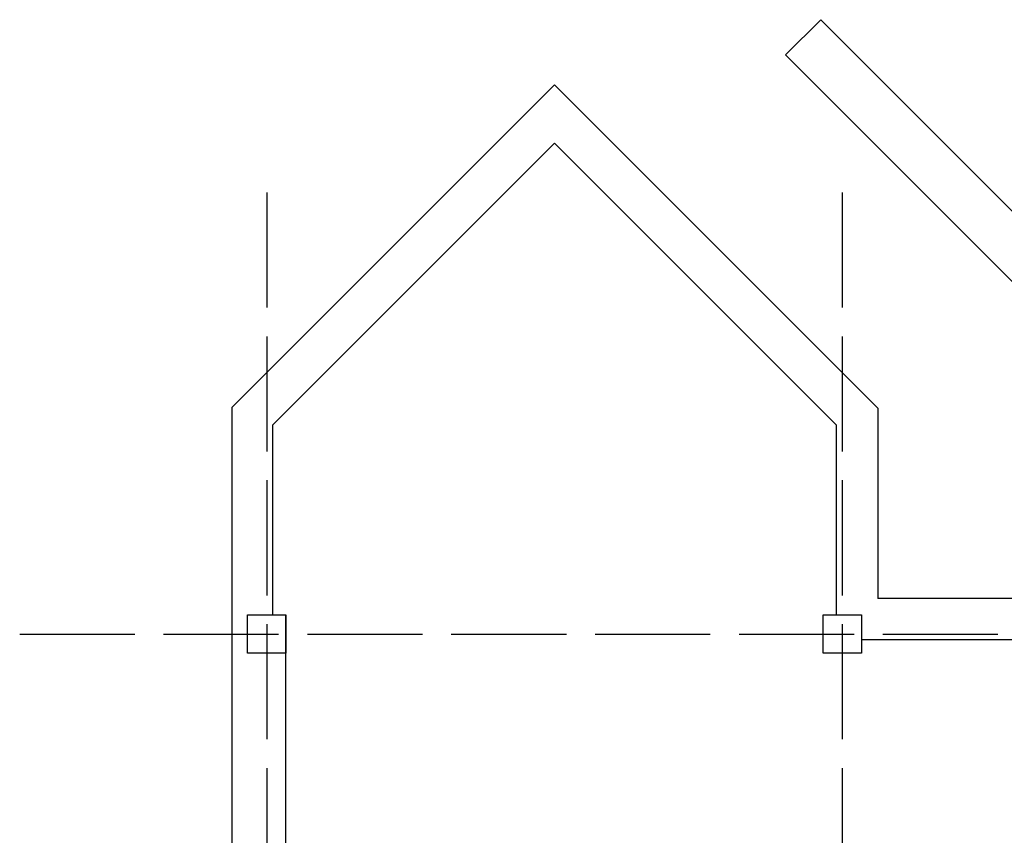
# Model space of a CAD drawing. Header units: millimetres. Extents: x -56303 to -45239, y -20463 to -4540.
# Tile 18 of 256: x -53680 to -52653, y -16354 to -15503. Entities that reach past the tile are written whole.
import ezdxf

# ---------------------------------------------------------------- set-up
doc = ezdxf.new("R2010")
doc.units = ezdxf.units.MM
doc.linetypes.add('ACAD_ISO02W100', pattern=[15, 12, -3])
doc.layers.add('_HVAC_podkład', color=8, linetype='Continuous')

msp = doc.modelspace()

# ---------------------------------------------------------------- linework, layer by layer
at = {"layer": '_HVAC_podkład'}
for p, q in [((-52881.7, -15540.22), (-52844.93, -15503.45)), ((-52498.44, -15849.93), (-52844.93, -15503.45)), ((-52519.98, -15901.93), (-52881.7, -15540.22)), ((-53122.44, -15571.43), (-53458.44, -15907.43)), ((-53122.44, -15571.43), (-52785.44, -15908.43)), ((-53416.44, -15926.24), (-53122.44, -15632.24)), ((-52828.44, -15926.24), (-53122.44, -15632.24)), ((-53458.44, -17328.93), (-53458.44, -15907.43)), ((-52785.44, -15908.43), (-52785.44, -16106.93)), ((-53416.44, -15926.24), (-53416.44, -16123.93)), ((-52828.44, -16123.93), (-52828.44, -15926.24)), ((-52195.44, -16106.93), (-52785.44, -16106.93)), ((-53402.44, -17328.93), (-53402.44, -16123.93)), ((-52242.44, -16149.93), (-52802.44, -16149.93))]:
    msp.add_line(p, q, dxfattribs=at)
at = {"layer": '_HVAC_podkład', "linetype": 'ACAD_ISO02W100', "ltscale": 10}
for p, q in [((-53422.44, -15683.63), (-53422.44, -20462.96)), ((-52822.44, -15683.63), (-52822.44, -20462.96)), ((-53680.08, -16143.93), (-49212.84, -16143.93))]:
    msp.add_line(p, q, dxfattribs=at)
at = {"layer": '_HVAC_podkład'}
for points in [[(-53442.44, -16123.93), (-53402.44, -16123.93), (-53402.44, -16163.93), (-53442.44, -16163.93)], [(-52842.44, -16123.93), (-52802.44, -16123.93), (-52802.44, -16163.93), (-52842.44, -16163.93)]]:
    msp.add_lwpolyline(points, close=True, dxfattribs=at)

doc.saveas('drawing.dxf')
